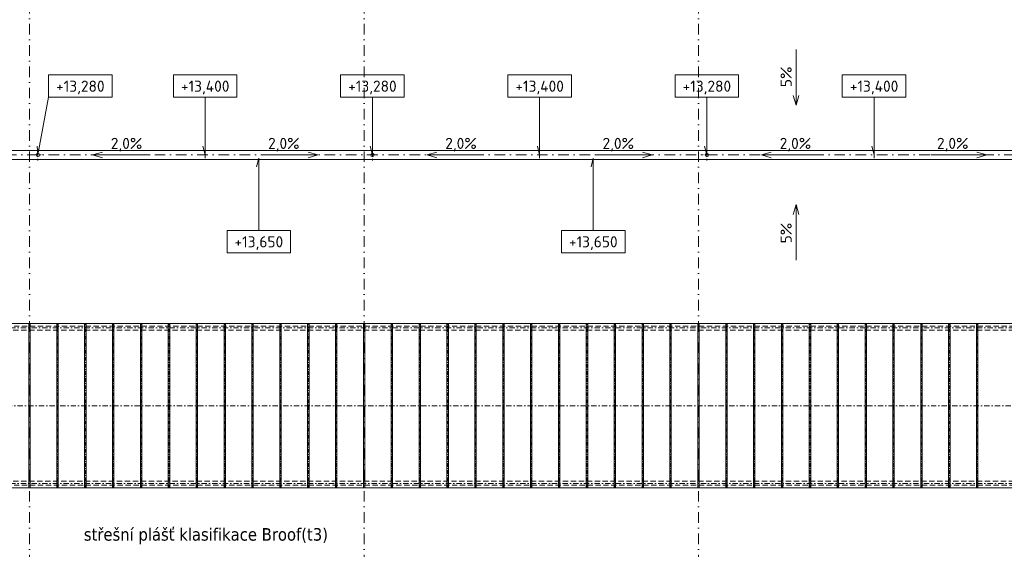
# Model space of a CAD drawing. Header units: millimetres. Extents: x -725694 to 4766210, y -2984614 to 2187451.
# Tile 253 of 256: x 78194 to 113522, y 181144 to 200156. Entities that reach past the tile are written whole.
import ezdxf
from ezdxf.enums import TextEntityAlignment as Align

# ---------------------------------------------------------------- set-up
doc = ezdxf.new("R2010")
doc.units = ezdxf.units.MM
for name, pattern in [('CENTERX2', [101.6, 63.5, -12.7, 12.7, -12.7]), ('DASHDOT', [25.4, 12.7, -6.35, 0, -6.35]), ('DIVIDE', [31.75, 12.7, -6.35, 0, -6.35, 0, -6.35]), ('ČÁRKOVANÁ', [19.05, 12.7, -6.35])]:
    doc.linetypes.add(name, pattern=pattern)
for name, color, linetype, lineweight in [('A99_N_kce-pohl', 7, 'Continuous', 9), ('A99_N_koty-vysk', 7, 'Continuous', 9), ('A99_S_osy', 7, 'CENTERX2', 5), ('PBS - odstupy', 1, 'DIVIDE', 30)]:
    doc.layers.add(name, color=color, linetype=linetype, lineweight=lineweight)
doc.styles.add('A99_kota', font='isocpeur.ttf', dxfattribs={"height": 2})
doc.styles.add('ad_popis 100', font='isocpeur.ttf', dxfattribs={"height": 200})
doc.styles.add('PBS', font='tahoma.ttf')

# ---------------------------------------------------------------- blocks, each defined once
blk = doc.blocks.new('*U158')
at = {"color": 0, "linetype": 'ByBlock'}
for p, q in [((5.7, 12.98), (5.29, 11.43)), ((5.7, 0), (5.7, 12.98))]:
    blk.add_line(p, q, dxfattribs=at)
blk.add_lwpolyline([(0, -4), (11.4, -4), (11.4, 0), (0, 0)], close=True, dxfattribs=at)
at = {"color": 0, "linetype": 'ByBlock', "style": 'A99_kota'}
for tag, p in [('VYSKA', (5.7, -2.24)), ('VYSKA_POPIS1', (5.7, -6.04)), ('VYSKA_POPIS2', (5.9, -9.54)), ('VYSKA_POPIS3', (5.9, -13.04))]:
    blk.add_attdef(tag, text='', height=2, dxfattribs=at).set_placement(p, align=Align.MIDDLE)
blk = doc.blocks.new('*U156')
at = {"color": 0, "linetype": 'ByBlock'}
for p, q in [((5.7, -4), (5.7, -14.35)), ((5.7, -14.35), (5.29, -12.8))]:
    blk.add_line(p, q, dxfattribs=at)
blk.add_lwpolyline([(0, -4), (11.4, -4), (11.4, 0), (0, 0)], close=True, dxfattribs=at)
at = {"color": 0, "linetype": 'ByBlock', "style": 'A99_kota'}
for tag, p in [('VYSKA', (5.7, -2.24)), ('VYSKA_POPIS1', (5.7, -6.04)), ('VYSKA_POPIS2', (5.9, -9.54)), ('VYSKA_POPIS3', (5.9, -13.04))]:
    blk.add_attdef(tag, text='', height=2, dxfattribs=at).set_placement(p, align=Align.MIDDLE)
blk = doc.blocks.new('*U161')
at = {"color": 0, "linetype": 'ByBlock'}
for q in [(0, -4), (-2.03, -12.76)]:
    blk.add_line((-1.9, -14.35), q, dxfattribs=at)
blk.add_lwpolyline([(0, -4), (11.4, -4), (11.4, 0), (0, 0)], close=True, dxfattribs=at)
at = {"color": 0, "linetype": 'ByBlock', "style": 'A99_kota'}
for tag, p in [('VYSKA', (5.7, -2.24)), ('VYSKA_POPIS1', (5.7, -6.04)), ('VYSKA_POPIS2', (5.9, -9.54)), ('VYSKA_POPIS3', (5.9, -13.04))]:
    blk.add_attdef(tag, text='', height=2, dxfattribs=at).set_placement(p, align=Align.MIDDLE)

msp = doc.modelspace()

# ---------------------------------------------------------------- linework, layer by layer
at = {"layer": 'A99_N_kce-pohl', "color": 7, "linetype": 'Continuous', "lineweight": 9}
for p, q in [((78525, 183345), (78525, 189255)), ((78575, 183345), (78575, 189255)), ((79525, 183345), (79525, 189255)), ((79575, 183345), (79575, 189255)), ((80525, 183345), (80525, 189255)), ((80575, 183345), (80575, 189255)), ((81525, 183345), (81525, 189255)), ((81575, 183345), (81575, 189255)), ((82525, 183345), (82525, 189255)), ((82575, 183345), (82575, 189255)), ((83525, 183345), (83525, 189255)), ((83575, 183345), (83575, 189255)), ((84525, 183345), (84525, 189255)), ((84575, 183345), (84575, 189255)), ((85525, 183345), (85525, 189255)), ((85575, 183345), (85575, 189255)), ((86525, 183345), (86525, 189255)), ((86575, 183345), (86575, 189255)), ((87525, 183345), (87525, 189255)), ((87575, 183345), (87575, 189255)), ((88525, 183345), (88525, 189255)), ((88575, 183345), (88575, 189255)), ((89525, 183345), (89525, 189255)), ((89575, 183345), (89575, 189255)), ((90525, 183345), (90525, 189255)), ((90575, 183345), (90575, 189255)), ((91525, 183345), (91525, 189255)), ((91575, 183345), (91575, 189255)), ((92525, 183345), (92525, 189255)), ((92575, 183345), (92575, 189255)), ((93525, 183345), (93525, 189255)), ((93575, 183345), (93575, 189255)), ((94525, 183345), (94525, 189255)), ((94575, 183345), (94575, 189255)), ((95525, 183345), (95525, 189255)), ((95575, 183345), (95575, 189255)), ((96525, 183345), (96525, 189255)), ((96575, 183345), (96575, 189255)), ((97525, 183345), (97525, 189255)), ((97575, 183345), (97575, 189255)), ((98525, 183345), (98525, 189255)), ((98575, 183345), (98575, 189255)), ((99525, 183345), (99525, 189255)), ((99575, 183345), (99575, 189255)), ((100525, 183345), (100525, 189255)), ((100575, 183345), (100575, 189255)), ((101525, 183345), (101525, 189255)), ((101575, 183345), (101575, 189255)), ((102525, 183345), (102525, 189255)), ((102575, 183345), (102575, 189255)), ((103525, 183345), (103525, 189255)), ((103575, 183345), (103575, 189255)), ((104525, 183345), (104525, 189255)), ((104575, 183345), (104575, 189255)), ((105525, 183345), (105525, 189255)), ((105575, 183345), (105575, 189255)), ((106525, 183345), (106525, 189255)), ((106575, 183345), (106575, 189255)), ((107525, 183345), (107525, 189255)), ((107575, 183345), (107575, 189255)), ((108525, 183345), (108525, 189255)), ((108575, 183345), (108575, 189255)), ((109525, 183345), (109525, 189255)), ((109575, 183345), (109575, 189255)), ((110525, 183345), (110525, 189255)), ((110575, 183345), (110575, 189255)), ((111525, 183345), (111525, 189255)), ((111575, 183345), (111575, 189255)), ((112525, 183345), (112525, 189255)), ((112575, 183345), (112575, 189255))]:
    msp.add_line(p, q, dxfattribs=at)
at = {"layer": 'A99_N_kce-pohl', "color": 7, "linetype": 'Continuous', "ltscale": 25}
msp.add_lwpolyline([(150690, 195135), (150690, 195465), (6000, 195465), (6000, 195135)], close=True, dxfattribs=at)
at = {"layer": 'A99_N_kce-pohl', "color": 7, "linetype": 'DASHDOT', "lineweight": 5, "ltscale": 5}
for points in [[(78850, 195100), (78850, 195500)], [(90850, 195100), (90850, 195500)], [(102850, 195100), (102850, 195500)], [(78650, 195300), (79050, 195300)], [(90650, 195300), (91050, 195300)], [(102650, 195300), (103050, 195300)]]:
    msp.add_lwpolyline(points, dxfattribs=at)
at = {"layer": 'A99_N_kce-pohl', "color": 7, "linetype": 'Continuous', "lineweight": 5}
for points in [[(84850, 195180), (84850, 195420)], [(96850, 195180), (96850, 195420)], [(108850, 195180), (108850, 195420)]]:
    msp.add_lwpolyline(points, dxfattribs=at)
at = {"layer": 'A99_N_kce-pohl', "color": 7, "linetype": 'ČÁRKOVANÁ', "lineweight": 9, "ltscale": 15}
for points in [[(144760, 189155), (11790, 189155)], [(144450, 189005.3), (12100, 189005.3)], [(144760, 183445), (11790, 183445)], [(144450, 183594.7), (12100, 183594.7)]]:
    msp.add_lwpolyline(points, dxfattribs=at)
at = {"layer": 'A99_N_kce-pohl', "color": 7, "linetype": 'Continuous', "lineweight": 9}
msp.add_lwpolyline([(11930, 189255), (144620, 189255), (144620, 183345), (11930, 183345)], close=True, dxfattribs=at)
for points in [[(78525, 186675), (78525, 186495)], [(78575, 186675), (78575, 186495)], [(79525, 186675), (79525, 186495)], [(79575, 186675), (79575, 186495)], [(80525, 186675), (80525, 186495)], [(80575, 186675), (80575, 186495)], [(81525, 186675), (81525, 186495)], [(81575, 186675), (81575, 186495)], [(82525, 186675), (82525, 186495)], [(82575, 186675), (82575, 186495)], [(83525, 186675), (83525, 186495)], [(83575, 186675), (83575, 186495)], [(84525, 186675), (84525, 186495)], [(84575, 186675), (84575, 186495)], [(85525, 186675), (85525, 186495)], [(85575, 186675), (85575, 186495)], [(86525, 186675), (86525, 186495)], [(86575, 186675), (86575, 186495)], [(87525, 186675), (87525, 186495)], [(87575, 186675), (87575, 186495)], [(88525, 186675), (88525, 186495)], [(88575, 186675), (88575, 186495)], [(89525, 186675), (89525, 186495)], [(89575, 186675), (89575, 186495)], [(90525, 186675), (90525, 186495)], [(90575, 186675), (90575, 186495)], [(91525, 186675), (91525, 186495)], [(91575, 186675), (91575, 186495)], [(92525, 186675), (92525, 186495)], [(92575, 186675), (92575, 186495)], [(93525, 186675), (93525, 186495)], [(93575, 186675), (93575, 186495)], [(94525, 186675), (94525, 186495)], [(94575, 186675), (94575, 186495)], [(95525, 186675), (95525, 186495)], [(95575, 186675), (95575, 186495)], [(96525, 186675), (96525, 186495)], [(96575, 186675), (96575, 186495)], [(97525, 186675), (97525, 186495)], [(97575, 186675), (97575, 186495)], [(98525, 186675), (98525, 186495)], [(98575, 186675), (98575, 186495)], [(99525, 186675), (99525, 186495)], [(99575, 186675), (99575, 186495)], [(100525, 186675), (100525, 186495)], [(100575, 186675), (100575, 186495)], [(101525, 186675), (101525, 186495)], [(101575, 186675), (101575, 186495)], [(102525, 186675), (102525, 186495)], [(102575, 186675), (102575, 186495)], [(103525, 186675), (103525, 186495)], [(103575, 186675), (103575, 186495)], [(104525, 186675), (104525, 186495)], [(104575, 186675), (104575, 186495)], [(105525, 186675), (105525, 186495)], [(105575, 186675), (105575, 186495)], [(106525, 186675), (106525, 186495)], [(106575, 186675), (106575, 186495)], [(107525, 186675), (107525, 186495)], [(107575, 186675), (107575, 186495)], [(108525, 186675), (108525, 186495)], [(108575, 186675), (108575, 186495)], [(109525, 186675), (109525, 186495)], [(109575, 186675), (109575, 186495)], [(110525, 186675), (110525, 186495)], [(110575, 186675), (110575, 186495)], [(111525, 186675), (111525, 186495)], [(111575, 186675), (111575, 186495)], [(112525, 186675), (112525, 186495)], [(112575, 186675), (112575, 186495)]]:
    msp.add_lwpolyline(points, dxfattribs=at)
at = {"layer": 'A99_N_kce-pohl', "color": 7, "linetype": 'Continuous'}
for centre in [(78850, 195300), (90850, 195300), (102850, 195300)]:
    msp.add_circle(centre, 60, dxfattribs=at)
at = {"layer": 'A99_N_koty-vysk', "color": 7}
for points in [[(106050, 197082), (106050, 199082)], [(106050, 197082), (105950, 197432)], [(106050, 197082), (106150, 197432)], [(80810, 195300), (81160, 195400)], [(88890, 195300), (88540, 195400)], [(92810, 195300), (93160, 195400)], [(100890, 195300), (100540, 195400)], [(104810, 195300), (105160, 195400)], [(112890, 195300), (112540, 195400)], [(80810, 195300), (82810, 195300)], [(80810, 195300), (81160, 195200)], [(88890, 195300), (86890, 195300)], [(88890, 195300), (88540, 195200)], [(92810, 195300), (94810, 195300)], [(92810, 195300), (93160, 195200)], [(100890, 195300), (98890, 195300)], [(100890, 195300), (100540, 195200)], [(104810, 195300), (106810, 195300)], [(104810, 195300), (105160, 195200)], [(112890, 195300), (110890, 195300)], [(112890, 195300), (112540, 195200)], [(106050, 193518), (105950, 193168)], [(106050, 193518), (106050, 191518)], [(106050, 193518), (106150, 193168)]]:
    msp.add_lwpolyline(points, dxfattribs=at)
at = {"layer": 'A99_S_osy', "color": 7, "linetype": 'DASHDOT', "lineweight": 5, "ltscale": 10}
for p, q in [((79550, 183345), (79550, 189255)), ((80550, 183345), (80550, 189255)), ((81550, 183345), (81550, 189255)), ((82550, 183345), (82550, 189255)), ((83550, 183345), (83550, 189255)), ((84550, 183345), (84550, 189255)), ((85550, 183345), (85550, 189255)), ((86550, 183345), (86550, 189255)), ((87550, 183345), (87550, 189255)), ((88550, 183345), (88550, 189255)), ((89550, 183345), (89550, 189255)), ((91550, 183345), (91550, 189255)), ((92550, 183345), (92550, 189255)), ((93550, 183345), (93550, 189255)), ((94550, 183345), (94550, 189255)), ((95550, 183345), (95550, 189255)), ((96550, 183345), (96550, 189255)), ((97550, 183345), (97550, 189255)), ((98550, 183345), (98550, 189255)), ((99550, 183345), (99550, 189255)), ((100550, 183345), (100550, 189255)), ((101550, 183345), (101550, 189255)), ((103550, 183345), (103550, 189255)), ((104550, 183345), (104550, 189255)), ((105550, 183345), (105550, 189255)), ((106550, 183345), (106550, 189255)), ((107550, 183345), (107550, 189255)), ((108550, 183345), (108550, 189255)), ((109550, 183345), (109550, 189255)), ((110550, 183345), (110550, 189255)), ((111550, 183345), (111550, 189255)), ((112550, 183345), (112550, 189255))]:
    msp.add_line(p, q, dxfattribs=at)
at = {"layer": 'A99_S_osy', "color": 7, "linetype": 'DASHDOT', "lineweight": 5, "ltscale": 30}
for points in [[(78550, 250300), (78550, 146890)], [(90550, 250300), (90550, 146890)], [(102550, 250300), (102550, 146890)], [(176395, 195300), (4375, 195300)]]:
    msp.add_lwpolyline(points, dxfattribs=at)
at = {"layer": 'A99_S_osy', "color": 7, "linetype": 'DASHDOT', "lineweight": 5, "ltscale": 15}
for points in [[(144740, 189095), (11865, 189095)], [(144620, 186300), (11930, 186300)], [(144740, 183505), (11865, 183505)]]:
    msp.add_lwpolyline(points, dxfattribs=at)

# ---------------------------------------------------------------- block references
at = {"layer": 'A99_N_koty-vysk', "color": 7, "xscale": 200, "yscale": 200, "zscale": 200}
for name, p, values in [('*U161', (79230, 198170), {'VYSKA': '+13,280'}), ('*U156', (83710, 198170), {'VYSKA': '+13,400'}), ('*U156', (89710, 198170), {'VYSKA': '+13,280'}), ('*U156', (95710, 198170), {'VYSKA': '+13,400'}), ('*U156', (101710, 198170), {'VYSKA': '+13,280'}), ('*U156', (107710, 198170), {'VYSKA': '+13,400'}), ('*U158', (85635, 192585), {'VYSKA': '+13,650'}), ('*U158', (85635, 192585), {'VYSKA': '+13,650'}), ('*U158', (97635, 192585), {'VYSKA': '+13,650'})]:
    msp.add_blockref(name, p, dxfattribs=at).add_auto_attribs(values)

# ---------------------------------------------------------------- texts
at = {"layer": 'A99_N_koty-vysk', "color": 7, "char_height": 400, "rotation": 90, "style": 'ad_popis 100'}
for insert, attachment_point in [((105492.7, 197735), 1), ((105492.7, 192865), 3)]:
    msp.add_mtext_dynamic_manual_height_columns('5%', width=140, gutter_width=2000, heights=[0], dxfattribs=dict(at, insert=insert, attachment_point=attachment_point))
at = {"layer": 'A99_N_koty-vysk', "color": 7, "char_height": 400, "style": 'ad_popis 100'}
for insert, attachment_point in [((81463, 195915), 1), ((88237, 195915), 3), ((93463, 195915), 1), ((100237, 195915), 3), ((105463, 195915), 1), ((112237, 195915), 3)]:
    msp.add_mtext_dynamic_manual_height_columns('2,0%', width=673.852, gutter_width=2000, heights=[0], dxfattribs=dict(at, insert=insert, attachment_point=attachment_point))
at = {"layer": 'PBS - odstupy', "ltscale": 0.5, "insert": (89255.8, 181615.7), "char_height": 450, "attachment_point": 6, "style": 'PBS'}
msp.add_mtext('střešní plášť klasifikace Broof(t3)', dxfattribs=at)

doc.saveas('drawing.dxf')
